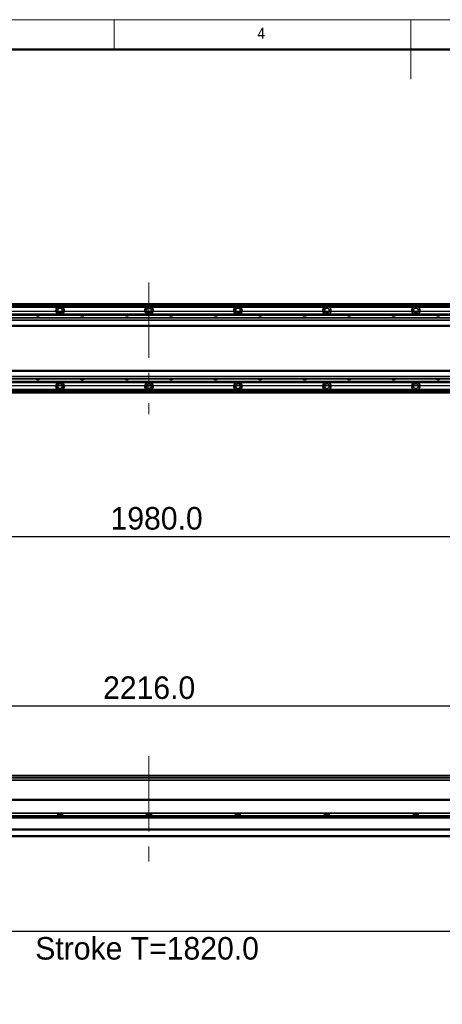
# Model space of a CAD drawing. Header units: millimetres. Extents: x 40 to 3320, y 40 to 2336.
# Tile 8 of 12: x 1153 to 1723, y 1009 to 2336. Entities that reach past the tile are written whole.
import ezdxf

# ---------------------------------------------------------------- set-up
doc = ezdxf.new("R2010")
doc.units = ezdxf.units.MM
doc.header["$LTSCALE"] = 8
doc.header["$PDSIZE"] = -1
doc.linetypes.add('CENTERX2', pattern=[20.32, 12.7, -2.54, 2.54, -2.54])
doc.layers.add('黑色实线', color=7, linetype='Continuous')
doc.styles.add('SLDTEXTSTYLE1', font='Gothic.ttf', dxfattribs={"width": 0.913})
doc.styles.add('SLDTEXTSTYLE8', font='txt')
doc.dimstyles.new('SLDDIMSTYLE0', dxfattribs={"dimtxt": 30.4, "dimasz": 16, "dimexe": 0, "dimexo": 0.0625, "dimgap": 7.6, "dimtad": 2, "dimdec": 1, "dimrnd": 1e-09, "dimzin": 4, "dimdsep": 46, "dimtxsty": 'SLDTEXTSTYLE8', "dimsah": 1, "dimcen": 0.09, "dimadec": 0, "dimazin": 1, "dimtfac": 1, "dimtdec": 1, "dimtmove": 0, "dimatfit": 0, "dimfxl": 0, "dimfrac": 2, "dimtolj": 1, "dimtzin": 12, "dimarcsym": 0})
doc.dimstyles.new('SLDDIMSTYLE5', dxfattribs={"dimtxt": 30.4, "dimasz": 16, "dimexe": 0, "dimexo": 0.0625, "dimgap": 7.6, "dimtad": 2, "dimdec": 1, "dimrnd": 1e-09, "dimzin": 4, "dimdsep": 46, "dimtxsty": 'SLDTEXTSTYLE8', "dimsah": 1, "dimcen": 0.09, "dimadec": 0, "dimazin": 1, "dimtfac": 1, "dimtdec": 1, "dimtofl": 0, "dimtmove": 0, "dimatfit": 3, "dimfxl": 0, "dimfrac": 2, "dimtolj": 1, "dimtzin": 12, "dimarcsym": 0})

# ---------------------------------------------------------------- blocks, each defined once
blk = doc.blocks.new('_D_8')
at = {"layer": '黑色实线'}
for p, q in [((2515, 1942.9), (2515, 1974.9)), ((398.1, 1942.9), (2523, 1942.9)), ((2515, 1842.9), (2515, 1942.9)), ((398.1, 1842.9), (2523, 1842.9)), ((2515, 1842.9), (2515, 1810.9))]:
    blk.add_line(p, q, dxfattribs=at)
for points in [[(2515, 1942.9), (2517.4, 1958.9), (2512.6, 1958.9)], [(2515, 1842.9), (2512.6, 1826.9), (2517.4, 1826.9)]]:
    blk.add_solid(points, dxfattribs=at)
at = {"layer": '黑色实线', "insert": (2475.1, 1847), "char_height": 30.4, "attachment_point": 1, "rotation": 90, "style": 'SLDTEXTSTYLE8'}
blk.add_mtext('100.0', dxfattribs=at)
blk = doc.blocks.new('_D_18')
at = {"layer": '黑色实线'}
for p, q in [((337, 1781.8), (337, 1631.1)), ((2317, 1781.8), (2317, 1631.1)), ((337, 1639.1), (2317, 1639.1))]:
    blk.add_line(p, q, dxfattribs=at)
for points in [[(337, 1639.1), (353, 1636.7), (353, 1641.5)], [(2317, 1639.1), (2301, 1641.5), (2301, 1636.7)]]:
    blk.add_solid(points, dxfattribs=at)
at = {"layer": '黑色实线', "insert": (1275.1, 1679), "char_height": 30.4, "attachment_point": 1, "style": 'SLDTEXTSTYLE8'}
blk.add_mtext('1980.0', dxfattribs=at)
blk = doc.blocks.new('_D_19')
at = {"layer": '黑色实线'}
for p, q in [((219, 1302.5), (219, 1418.8)), ((219, 1410.8), (2435, 1410.8)), ((2435, 1302.5), (2435, 1418.8))]:
    blk.add_line(p, q, dxfattribs=at)
for points in [[(219, 1410.8), (235, 1408.4), (235, 1413.2)], [(2435, 1410.8), (2419, 1413.2), (2419, 1408.4)]]:
    blk.add_solid(points, dxfattribs=at)
at = {"layer": '黑色实线', "insert": (1265, 1450.7), "char_height": 30.4, "attachment_point": 1, "style": 'SLDTEXTSTYLE8'}
blk.add_mtext('2216.0', dxfattribs=at)
blk = doc.blocks.new('_D_24')
at = {"layer": 'Defpoints', "color": 0}
for p in [(400.5, 1287.9), (2220.5, 1284.4), (400.5, 1106.9)]:
    blk.add_point(p, dxfattribs=at)
at = {"layer": '黑色实线', "color": 0, "lineweight": -2}
for p, q in [((400.5, 1287.8), (400.5, 1106.9)), ((2220.5, 1284.3), (2220.5, 1106.9)), ((2204.5, 1106.9), (416.5, 1106.9))]:
    blk.add_line(p, q, dxfattribs=at)
at = {"layer": '黑色实线', "color": 0}
for points in [[(416.5, 1109.5), (416.5, 1104.2), (400.5, 1106.9)], [(2204.5, 1109.5), (2204.5, 1104.2), (2220.5, 1106.9)]]:
    blk.add_solid(points, dxfattribs=at)
at = {"layer": '黑色实线', "color": 0, "insert": (1324.4, 1099.3), "char_height": 30.4, "attachment_point": 2, "style": 'SLDTEXTSTYLE8'}
blk.add_mtext('\\A1;Stroke T=1820.0', dxfattribs=at)

msp = doc.modelspace()

# ---------------------------------------------------------------- linework, layer by layer
at = {"color": 7, "linetype": 'Continuous', "lineweight": 18}
for p, q in [((3320, 2336), (40, 2336)), ((1280, 2296), (1280, 2336)), ((1680, 2336), (1680, 2256)), ((80, 2296), (3280, 2296))]:
    msp.add_line(p, q, dxfattribs=at)
at = {"color": 7, "linetype": 'Continuous', "lineweight": 50}
msp.add_line((3280, 2296), (80, 2296), dxfattribs=at)
at = {"color": 7, "linetype": 'Continuous', "lineweight": 35}
for p, q in [((2277.4765833, 1952.946656), (376.47662, 1952.946656)), ((376.47662, 1952.7466563), (2277.4765833, 1952.7466563)), ((376.47662, 1952.5466567), (2277.4765833, 1952.5466567)), ((2277.4765833, 1952.446655), (376.47662, 1952.446655)), ((2277.4765833, 1950.4415175), (376.47662, 1950.4415175)), ((401.9766195, 1938.9415165), (2251.9765242, 1938.9415165)), ((401.9766195, 1938.6484963), (2251.9765242, 1938.6484963)), ((1203.8070305, 1948.4415171), (1090.1462181, 1948.4415171)), ((1323.8070353, 1948.4415171), (1210.1462229, 1948.4415171)), ((1443.80704, 1948.4415171), (1330.1462276, 1948.4415171)), ((1563.8070448, 1948.4415171), (1450.1462324, 1948.4415171)), ((1683.8070496, 1948.4415171), (1570.1462372, 1948.4415171)), ((1803.8070543, 1948.4415171), (1690.146242, 1948.4415171)), ((2402.4765833, 1933.9466547), (251.47662, 1933.9466547)), ((2402.4765833, 1930.9466524), (251.47662, 1930.9466524)), ((401.9766195, 1937.749636), (2251.9765242, 1937.749636)), ((401.9766195, 1937.4566158), (2251.9765242, 1937.4566158)), ((2402.4765833, 1923.9466512), (251.47662, 1923.9466512)), ((251.47662, 1922.9466511), (2402.4765833, 1922.9466511)), ((2402.4765833, 1862.9466561), (251.47662, 1862.9466561)), ((2402.4765833, 1861.9466578), (251.47662, 1861.9466578)), ((2402.4765833, 1854.9466585), (251.47662, 1854.9466585)), ((2402.4765833, 1851.9466562), (251.47662, 1851.9466562)), ((401.9766195, 1848.4366914), (2251.9765242, 1848.4366914)), ((401.9766195, 1848.143675), (2251.9765242, 1848.143675)), ((401.9766195, 1847.2448108), (2251.9765242, 1847.2448108)), ((401.9766195, 1846.9517944), (2251.9765242, 1846.9517944)), ((2248.4765394, 1835.4517935), (407.4766083, 1835.4517935)), ((2248.4765394, 1832.9466549), (407.4766083, 1832.9466549)), ((1203.8070305, 1837.4517938), (1090.1462181, 1837.4517938)), ((1323.8070353, 1837.4517938), (1210.1462229, 1837.4517938)), ((1443.80704, 1837.4517938), (1330.1462276, 1837.4517938)), ((1563.8070448, 1837.4517938), (1450.1462324, 1837.4517938)), ((1683.8070496, 1837.4517938), (1570.1462372, 1837.4517938)), ((1803.8070543, 1837.4517938), (1690.146242, 1837.4517938)), ((2402.4765833, 1317.2313724), (251.47662, 1317.2313724)), ((2248.4765394, 1310.7313741), (407.4766083, 1310.7313741)), ((2220.4766615, 1284.8213803), (346.9766124, 1284.8213803)), ((396.8266292, 1284.8813761), (2220.4766615, 1284.8813761)), ((2276.9766195, 1266.2782673), (376.9766136, 1266.2782673)), ((2276.9766195, 1262.8782675), (376.9766136, 1262.8782675)), ((1203.8070305, 1266.2782673), (1203.8070305, 1262.8782675)), ((1210.1462229, 1264.878726), (1203.8070305, 1264.878726)), ((1210.1462229, 1262.8782675), (1210.1462229, 1266.2782673)), ((1323.8070353, 1266.2782673), (1323.8070353, 1262.8782675)), ((1330.1462276, 1264.878726), (1323.8070353, 1264.878726)), ((1330.1462276, 1262.8782675), (1330.1462276, 1266.2782673)), ((1443.80704, 1266.2782673), (1443.80704, 1262.8782675)), ((1450.1462324, 1264.878726), (1443.80704, 1264.878726)), ((1450.1462324, 1262.8782675), (1450.1462324, 1266.2782673)), ((1563.8070448, 1266.2782673), (1563.8070448, 1262.8782675)), ((1570.1462372, 1264.878726), (1563.8070448, 1264.878726)), ((1570.1462372, 1262.8782675), (1570.1462372, 1266.2782673)), ((1683.8070496, 1266.2782673), (1683.8070496, 1262.8782675)), ((1690.146242, 1264.878726), (1683.8070496, 1264.878726)), ((1690.146242, 1262.8782675), (1690.146242, 1266.2782673)), ((2277.7335985, 1259.8213753), (376.219724, 1259.8213753)), ((2422.976528, 1244.8213749), (230.9766157, 1244.8213749)), ((2422.976528, 1243.8213748), (230.9766157, 1243.8213748)), ((2422.976528, 1235.8813746), (230.9766157, 1235.8813746)), ((2422.976528, 1234.8813744), (230.9766157, 1234.8813744))]:
    msp.add_line(p, q, dxfattribs=at)
at = {"color": 8, "linetype": 'Continuous', "lineweight": 35}
for p, q in [((2277.4765833, 1951.946654), (376.47662, 1951.946654)), ((2248.4765394, 1833.9466532), (407.4766083, 1833.9466532)), ((2251.9765242, 1314.2313738), (401.9766195, 1314.2313738)), ((2251.9765242, 1313.7313727), (401.9766195, 1313.7313727)), ((2221.0367067, 1283.8213783), (346.9766124, 1283.8213783)), ((2276.9766195, 1260.8213745), (376.9766136, 1260.8213745))]:
    msp.add_line(p, q, dxfattribs=at)
at = {"color": 7, "linetype": 'Continuous', "lineweight": 35}
for centre in [(1206.9766157, 1943.9466549), (1326.9766157, 1943.9466549), (1446.9766157, 1943.9466549), (1566.9766157, 1943.9466549), (1686.9766157, 1943.9466549), (1206.9766157, 1841.9466549), (1326.9766157, 1841.9466549), (1446.9766157, 1841.9466549), (1566.9766157, 1841.9466549), (1686.9766157, 1841.9466549)]:
    msp.add_circle(centre, 3.3, dxfattribs=at)
for centre, radius, start, end in [((1206.9766157, 1943.9466549), 5.5, 125.1897877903, 245.5088204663), ((1206.9766157, 1943.9466549), 5.5, 294.4911795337, 54.8102122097), ((1326.9766157, 1943.9466549), 5.5, 125.1897877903, 245.5088204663), ((1326.9766157, 1943.9466549), 5.5, 294.4911795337, 54.8102122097), ((1446.9766157, 1943.9466549), 5.5, 125.1897877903, 245.5088204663), ((1446.9766157, 1943.9466549), 5.5, 294.4911795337, 54.8102122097), ((1566.9766157, 1943.9466549), 5.5, 125.1897877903, 245.5088204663), ((1566.9766157, 1943.9466549), 5.5, 294.4911795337, 54.8102122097), ((1686.9766157, 1943.9466549), 5.5, 125.1897877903, 245.5088204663), ((1686.9766157, 1943.9466549), 5.5, 294.4911795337, 54.8102122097), ((1176.9766157, 1931.4415169), 3.75, 41.9157203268, 138.0842796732), ((1236.9766157, 1931.4415169), 3.75, 41.9157203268, 138.0842796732), ((1296.9766157, 1931.4415169), 3.75, 41.9157203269, 138.0842796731), ((1356.9766157, 1931.4415169), 3.75, 41.9157203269, 138.0842796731), ((1416.9766157, 1931.4415169), 3.75, 41.915720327, 138.084279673), ((1476.9766157, 1931.4415169), 3.75, 41.915720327, 138.084279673), ((1536.9766157, 1931.4415169), 3.75, 41.9157203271, 138.0842796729), ((1596.9766157, 1931.4415169), 3.75, 41.9157203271, 138.0842796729), ((1656.9766157, 1931.4415169), 3.75, 41.9157203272, 138.0842796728), ((1716.9766157, 1931.4415169), 3.75, 41.9157203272, 138.0842796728), ((1176.9766157, 1854.451793), 3.75, 221.9157203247, 318.0842796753), ((1206.9766157, 1841.9466549), 5.5, 114.4911795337, 234.8102122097), ((1206.9766157, 1841.9466549), 5.5, 305.1897877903, 65.5088204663), ((1236.9766157, 1854.451793), 3.75, 221.9157203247, 318.0842796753), ((1296.9766157, 1854.451793), 3.75, 221.9157203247, 318.0842796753), ((1326.9766157, 1841.9466549), 5.5, 114.4911795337, 234.8102122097), ((1326.9766157, 1841.9466549), 5.5, 305.1897877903, 65.5088204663), ((1356.9766157, 1854.451793), 3.75, 221.9157203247, 318.0842796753), ((1416.9766157, 1854.451793), 3.75, 221.9157203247, 318.0842796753), ((1446.9766157, 1841.9466549), 5.5, 114.4911795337, 234.8102122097), ((1446.9766157, 1841.9466549), 5.5, 305.1897877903, 65.5088204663), ((1476.9766157, 1854.451793), 3.75, 221.9157203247, 318.0842796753), ((1536.9766157, 1854.451793), 3.75, 221.9157203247, 318.0842796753), ((1566.9766157, 1841.9466549), 5.5, 114.4911795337, 234.8102122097), ((1566.9766157, 1841.9466549), 5.5, 305.1897877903, 65.5088204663), ((1596.9766157, 1854.451793), 3.75, 221.9157203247, 318.0842796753), ((1656.9766157, 1854.451793), 3.75, 221.9157203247, 318.0842796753), ((1686.9766157, 1841.9466549), 5.5, 114.4911795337, 234.8102122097), ((1686.9766157, 1841.9466549), 5.5, 305.1897877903, 65.5088204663), ((1716.9766157, 1854.451793), 3.75, 221.9157203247, 318.0842796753)]:
    msp.add_arc(centre, radius, start, end, dxfattribs=at)
for points, knots in [([(1210.1462229, 1948.4415171), (1209.6867117, 1948.710911), (1208.7382976, 1949.2669301), (1207.0544006, 1949.5263739), (1205.3122325, 1949.3108589), (1204.3066511, 1948.7300771), (1203.8070305, 1948.4415171)], [0, 0, 0, 0, 0.2356940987, 0.4864638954, 0.7448509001, 1, 1, 1, 1]), ([(1330.1462276, 1948.4415171), (1329.6867165, 1948.710911), (1328.7383024, 1949.2669301), (1327.0544053, 1949.5263739), (1325.3122373, 1949.3108589), (1324.3066558, 1948.7300771), (1323.8070353, 1948.4415171)], [0, 0, 0, 0, 0.2356940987, 0.4864638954, 0.7448509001, 1, 1, 1, 1]), ([(1450.1462324, 1948.4415171), (1449.6867212, 1948.710911), (1448.7383071, 1949.2669301), (1447.0544101, 1949.5263739), (1445.312242, 1949.3108589), (1444.3066606, 1948.7300771), (1443.80704, 1948.4415171)], [0, 0, 0, 0, 0.2356940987, 0.4864638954, 0.7448509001, 1, 1, 1, 1]), ([(1570.1462372, 1948.4415171), (1569.6867261, 1948.7109111), (1568.7382785, 1949.2669502), (1567.0543712, 1949.5263711), (1565.3122129, 1949.3108405), (1564.3066654, 1948.7300775), (1563.8070448, 1948.4415171)], [0, 0, 0, 0, 0.235694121, 0.4864812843, 0.744850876, 1, 1, 1, 1]), ([(1690.146242, 1948.4415171), (1689.6867309, 1948.7109111), (1688.7382833, 1949.2669502), (1687.054376, 1949.5263711), (1685.3122177, 1949.3108405), (1684.3066702, 1948.7300775), (1683.8070496, 1948.4415171)], [0, 0, 0, 0, 0.235694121, 0.4864812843, 0.744850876, 1, 1, 1, 1]), ([(1203.8070305, 1837.4517938), (1204.2665417, 1837.1823999), (1205.2149558, 1836.6263808), (1206.8988528, 1836.366937), (1208.6410209, 1836.582452), (1209.6466023, 1837.1632338), (1210.1462229, 1837.4517938)], [0, 0, 0, 0, 0.2356940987, 0.4864638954, 0.7448509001, 1, 1, 1, 1]), ([(1323.8070353, 1837.4517938), (1324.2665464, 1837.1823999), (1325.2149605, 1836.6263808), (1326.8988576, 1836.366937), (1328.6410256, 1836.582452), (1329.6466071, 1837.1632338), (1330.1462276, 1837.4517938)], [0, 0, 0, 0, 0.2356940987, 0.4864638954, 0.7448509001, 1, 1, 1, 1]), ([(1443.80704, 1837.4517938), (1444.2665512, 1837.1823999), (1445.2149653, 1836.6263808), (1446.8988623, 1836.366937), (1448.6410304, 1836.582452), (1449.6466118, 1837.1632338), (1450.1462324, 1837.4517938)], [0, 0, 0, 0, 0.2356940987, 0.4864638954, 0.7448509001, 1, 1, 1, 1]), ([(1563.8070448, 1837.4517938), (1564.266556, 1837.1823999), (1565.2149701, 1836.6263808), (1566.8988671, 1836.366937), (1568.6410352, 1836.582452), (1569.6466166, 1837.1632338), (1570.1462372, 1837.4517938)], [0, 0, 0, 0, 0.2356940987, 0.4864638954, 0.7448509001, 1, 1, 1, 1]), ([(1683.8070496, 1837.4517938), (1684.2665608, 1837.1823999), (1685.2149748, 1836.6263808), (1686.8988719, 1836.366937), (1688.6410399, 1836.582452), (1689.6466214, 1837.1632338), (1690.146242, 1837.4517938)], [0, 0, 0, 0, 0.2356940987, 0.4864638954, 0.7448509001, 1, 1, 1, 1])]:
    msp.add_open_spline(points, degree=3, knots=knots, dxfattribs=at)
at = {"layer": '黑色实线', "linetype": 'CENTERX2', "lineweight": 18}
for p, q in [((1326.9766157, 1981.7466549), (1326.9766157, 1804.1466549)), ((1326.9766157, 1343.1813749), (1326.9766157, 1184.8813749))]:
    msp.add_line(p, q, dxfattribs=at)

# ---------------------------------------------------------------- texts
at = {"color": 7, "linetype": 'Continuous', "lineweight": 0, "insert": (1473.3333333, 2325.1704848), "char_height": 14.8166667, "attachment_point": 1, "style": 'SLDTEXTSTYLE1'}
msp.add_mtext('4', dxfattribs=at)

# ---------------------------------------------------------------- dimensions: what is measured, and where the dimension line sits
at = {"layer": '黑色实线'}
dim = msp.add_linear_dim(base=(2514.9766157, 1942.9415169), p1=(387.9766157, 1842.9415169), p2=(387.9766157, 1942.9415169), angle=90, dimstyle='SLDDIMSTYLE0', dxfattribs=at)
dim.commit()
dim.dimension.update_dxf_attribs({"geometry": '_D_8', "text_midpoint": (2514.9766157, 1895.422934), "dimtype": 160})
for base, p1, p2, picture, middle in [((2316.9766157, 1639.1466049), (336.9766157, 1791.9915169), (2316.9766157, 1791.9915169), '_D_18', (1334.5488382, 1639.1466049)), ((2434.9766157, 1410.7823967), (218.9766157, 1292.3813749), (2434.9766157, 1292.3813749), '_D_19', (1324.4254503, 1410.7823967))]:
    dim = msp.add_linear_dim(base=base, p1=p1, p2=p2, dimstyle='SLDDIMSTYLE5', dxfattribs=at)
    dim.commit()
    dim.dimension.update_dxf_attribs({"geometry": picture, "text_midpoint": middle, "dimtype": 160})
dim = msp.add_linear_dim(base=(400.4766157, 1106.8813749), p1=(2220.4766157, 1284.3813749), p2=(400.4766157, 1287.8813749), text='Stroke T=<>', dimstyle='SLDDIMSTYLE5', dxfattribs=at)
dim.commit()
dim.dimension.update_dxf_attribs({"geometry": '_D_24', "text_midpoint": (1324.4254503, 1106.8813749), "dimtype": 160})

doc.saveas('drawing.dxf')
